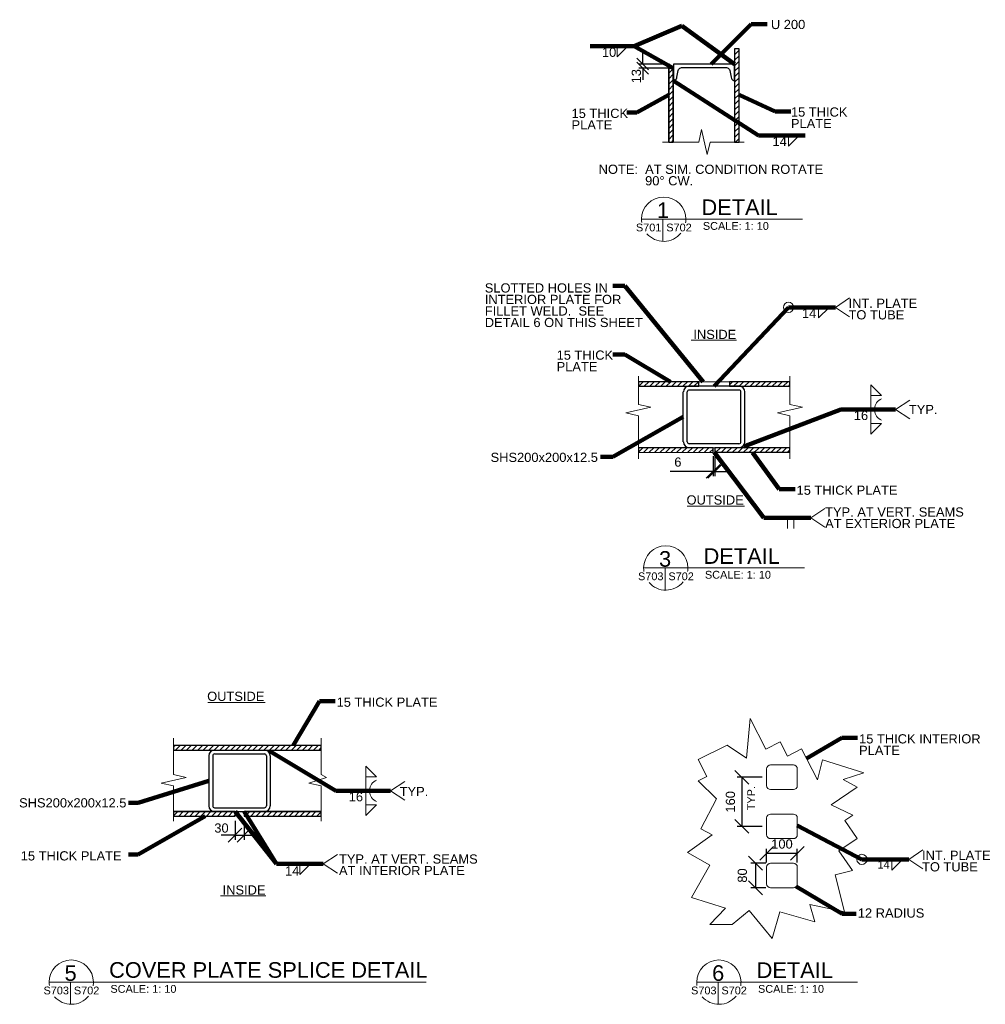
# Model space of a CAD drawing. Header units: inches. Extents: x 436783 to 442937, y 232413 to 236238.
# Tile 1 of 2: x 436783 to 439927, y 232895 to 236102. Entities that reach past the tile are written whole.
import ezdxf

# ---------------------------------------------------------------- set-up
doc = ezdxf.new("R2010")
doc.units = ezdxf.units.IN
doc.header["$MEASUREMENT"] = 0
doc.layers.add('G-ANNO-DIM', color=1, linetype='Continuous', lineweight=0)
doc.layers.add('G-ANNO-TEXT', color=7, linetype='Continuous', lineweight=0)
doc.layers.add('S-BRAC-HORZ', color=7, linetype='Continuous', lineweight=30, true_color=0x0000f0)
doc.layers.add('S-WALL-SHEA', color=7, linetype='Continuous', lineweight=30, true_color=0x005a00)
doc.styles.add('1 10', font='arial.ttf', dxfattribs={"height": 30})
doc.styles.add("3 4 1'-0", font='arial.ttf', dxfattribs={"height": 50.8})
doc.styles.add('Anonym1', font='arial.ttf', dxfattribs={"height": 25.4})
doc.styles.add('SUBTITLE 4.7625', font='romans.shx', dxfattribs={"width": 0.8, "height": 4762.5})
doc.styles.add('TITLE20', font='simplex.shx', dxfattribs={"height": 127000})
doc.dimstyles.new("1 1 2  1'-0", dxfattribs={"dimtxt": 30, "dimasz": 45, "dimexe": 15, "dimexo": 15, "dimgap": 15, "dimtad": 1, "dimdec": 0, "dimzin": 15, "dimdsep": 46, "dimtxsty": '1 10', "dimsah": 1, "dimcen": 0, "dimadec": 4, "dimazin": 3, "dimtfac": 1, "dimtdec": 0, "dimtix": 1, "dimtofl": 0, "dimtmove": 0, "dimatfit": 3, "dimfxl": 1, "dimtolj": 1, "dimtzin": 0, "dimarcsym": 0})

# ---------------------------------------------------------------- blocks, each defined once
blk = doc.blocks.new('_Oblique')
at = {"color": 0, "linetype": 'ByBlock', "lineweight": -2}
blk.add_line((-0.5, -0.5), (0.5, 0.5), dxfattribs=at)
blk = doc.blocks.new('*D17')
at = {"layer": 'Defpoints', "color": 0, "transparency": 16777216}
for p in [(438911.6, 235957.5), (438811.8, 235944), (438911.2, 235944)]:
    blk.add_point(p, dxfattribs=at)
at = {"layer": 'G-ANNO-DIM', "color": 0, "lineweight": -2, "transparency": 16777216}
for p, q in [((438811.8, 235957.5), (438811.8, 235995.6)), ((438898.9, 235957.5), (438799.1, 235957.5)), ((438898.5, 235944), (438799.1, 235944)), ((438811.8, 235944), (438811.8, 235905.9))]:
    blk.add_line(p, q, dxfattribs=at)
at = {"layer": 'G-ANNO-DIM', "color": 0, "lineweight": -2, "transparency": 16777216, "xscale": 38.1, "yscale": 38.1, "zscale": 38.1}
for p, rotation in [((438811.8, 235957.5), 270), ((438811.8, 235944), 90)]:
    blk.add_blockref('_Oblique', p, dxfattribs=dict(at, rotation=rotation))
at = {"layer": 'G-ANNO-DIM', "color": 0, "transparency": 16777216, "insert": (438791, 235917.7), "char_height": 30, "attachment_point": 5, "rotation": 90, "style": '1 10'}
blk.add_mtext('\\A1;{\\C256;13}', dxfattribs=at)
blk = doc.blocks.new('AnonymousCell')
at = {"layer": 'G-ANNO-TEXT'}
for p, q in [((-24.8, 37.5), (49.8, 37.5)), ((-37.5, -29.8), (-37.5, 24.8)), ((62.5, 24.8), (62.5, -29.8)), ((49.8, -42.5), (-24.8, -42.5))]:
    blk.add_line(p, q, dxfattribs=at)
for centre, start, end in [((-24.8, 24.8), 90, 180), ((49.8, 24.8), 0, 90), ((-24.8, -29.8), 180, 270), ((49.8, -29.8), 270, 0)]:
    blk.add_arc(centre, 12.7, start, end, dxfattribs=at)
blk = doc.blocks.new('AnonymousCell1')
at = {"layer": 'G-ANNO-TEXT'}
for p, q in [((-24.8, 37.5), (49.8, 37.5)), ((-37.5, -29.8), (-37.5, 24.8)), ((62.5, 24.8), (62.5, -29.8)), ((49.8, -42.5), (-24.8, -42.5))]:
    blk.add_line(p, q, dxfattribs=at)
for centre, start, end in [((-24.8, 24.8), 90, 180), ((49.8, 24.8), 0, 90), ((-24.8, -29.8), 180, 270), ((49.8, -29.8), 270, 0)]:
    blk.add_arc(centre, 12.7, start, end, dxfattribs=at)
blk = doc.blocks.new('*D21')
at = {"layer": 'Defpoints', "color": 0, "transparency": 16777216}
for p in [(439215.3, 233386.4), (439215.3, 233341.6), (439315.3, 233341.6)]:
    blk.add_point(p, dxfattribs=at)
at = {"layer": 'G-ANNO-DIM', "color": 0, "lineweight": -2, "transparency": 16777216}
for p, q in [((439215.3, 233356.6), (439215.3, 233401.4)), ((439315.3, 233386.4), (439215.3, 233386.4)), ((439315.3, 233356.6), (439315.3, 233401.4))]:
    blk.add_line(p, q, dxfattribs=at)
at = {"layer": 'G-ANNO-DIM', "color": 0, "lineweight": -2, "transparency": 16777216, "xscale": 44.99999999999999, "yscale": 44.99999999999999, "zscale": 44.99999999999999, "rotation": 180}
blk.add_blockref('_Oblique', (439215.3, 233386.4), dxfattribs=at)
at = {"layer": 'G-ANNO-DIM', "color": 0, "lineweight": -2, "transparency": 16777216, "xscale": 44.99999999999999, "yscale": 44.99999999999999, "zscale": 44.99999999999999}
blk.add_blockref('_Oblique', (439315.3, 233386.4), dxfattribs=at)
at = {"layer": 'G-ANNO-DIM', "color": 0, "transparency": 16777216, "insert": (439265.3, 233416.8), "char_height": 30, "attachment_point": 5, "style": '1 10'}
blk.add_mtext('\\A1;100', dxfattribs=at)
blk = doc.blocks.new('*D22')
at = {"layer": 'Defpoints', "color": 0, "transparency": 16777216}
for p in [(439228, 233354.3), (439178.9, 233274.3), (439228, 233274.3)]:
    blk.add_point(p, dxfattribs=at)
at = {"layer": 'G-ANNO-DIM', "color": 0, "lineweight": -2, "transparency": 16777216}
for p, q in [((439213, 233354.3), (439163.9, 233354.3)), ((439178.9, 233354.3), (439178.9, 233274.3)), ((439213, 233274.3), (439163.9, 233274.3))]:
    blk.add_line(p, q, dxfattribs=at)
at = {"layer": 'G-ANNO-DIM', "color": 0, "lineweight": -2, "transparency": 16777216, "xscale": 44.99999999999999, "yscale": 44.99999999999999, "zscale": 44.99999999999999}
for p, rotation in [((439178.9, 233354.3), 90), ((439178.9, 233274.3), 270)]:
    blk.add_blockref('_Oblique', p, dxfattribs=dict(at, rotation=rotation))
at = {"layer": 'G-ANNO-DIM', "color": 0, "transparency": 16777216, "insert": (439136.3, 233314.3), "char_height": 30, "attachment_point": 5, "rotation": 90, "style": '1 10'}
blk.add_mtext('\\A1;80', dxfattribs=at)
blk = doc.blocks.new('AnonymousCell2')
at = {"layer": 'G-ANNO-TEXT'}
for p, q in [((-24.8, 37.5), (49.8, 37.5)), ((-37.5, -29.8), (-37.5, 24.8)), ((62.5, 24.8), (62.5, -29.8)), ((49.8, -42.5), (-24.8, -42.5))]:
    blk.add_line(p, q, dxfattribs=at)
for centre, start, end in [((-24.8, 24.8), 90, 180), ((49.8, 24.8), 0, 90), ((-24.8, -29.8), 180, 270), ((49.8, -29.8), 270, 0)]:
    blk.add_arc(centre, 12.7, start, end, dxfattribs=at)
blk = doc.blocks.new('*D24')
at = {"layer": 'Defpoints', "color": 0, "transparency": 16777216}
for p in [(439215.3, 233634.3), (439134.6, 233474.3), (439215.3, 233474.3)]:
    blk.add_point(p, dxfattribs=at)
at = {"layer": 'G-ANNO-DIM', "color": 0, "lineweight": -2, "transparency": 16777216}
for p, q in [((439200.3, 233634.3), (439119.6, 233634.3)), ((439134.6, 233634.3), (439134.6, 233474.3)), ((439200.3, 233474.3), (439119.6, 233474.3))]:
    blk.add_line(p, q, dxfattribs=at)
at = {"layer": 'G-ANNO-DIM', "color": 0, "lineweight": -2, "transparency": 16777216, "xscale": 44.99999999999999, "yscale": 44.99999999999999, "zscale": 44.99999999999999}
for p, rotation in [((439134.6, 233634.3), 90), ((439134.6, 233474.3), 270)]:
    blk.add_blockref('_Oblique', p, dxfattribs=dict(at, rotation=rotation))
at = {"layer": 'G-ANNO-DIM', "color": 0, "transparency": 16777216, "insert": (439097.5, 233554.3), "char_height": 30, "attachment_point": 5, "rotation": 90, "style": '1 10'}
blk.add_mtext('\\A1;160', dxfattribs=at)
blk = doc.blocks.new('*D28')
at = {"layer": 'Defpoints', "color": 0, "transparency": 16777216}
for p in [(439041.2, 234695), (439046.8, 234695), (439046.8, 234630.5)]:
    blk.add_point(p, dxfattribs=at)
at = {"layer": 'G-ANNO-DIM', "color": 0, "lineweight": -2, "transparency": 16777216}
for p, q in [((439041.2, 234680), (439041.2, 234615.5)), ((439046.8, 234680), (439046.8, 234615.5)), ((439041.2, 234630.5), (438901.4, 234630.5)), ((439046.8, 234630.5), (439091.8, 234630.5))]:
    blk.add_line(p, q, dxfattribs=at)
at = {"layer": 'G-ANNO-DIM', "color": 0, "lineweight": -2, "transparency": 16777216, "xscale": 45, "yscale": 45, "zscale": 45}
blk.add_blockref('_Oblique', (439041.2, 234630.5), dxfattribs=at)
at = {"layer": 'G-ANNO-DIM', "color": 0, "lineweight": -2, "transparency": 16777216, "xscale": 45, "yscale": 45, "zscale": 45, "rotation": 180}
blk.add_blockref('_Oblique', (439046.8, 234630.5), dxfattribs=at)
at = {"layer": 'G-ANNO-DIM', "color": 0, "transparency": 16777216, "insert": (438926.3, 234660.8), "char_height": 30, "attachment_point": 5, "style": '1 10'}
blk.add_mtext('\\A1;6', dxfattribs=at)
blk = doc.blocks.new('*D29')
at = {"layer": 'Defpoints', "color": 0, "transparency": 16777216}
for p in [(437484.1, 233507.9), (437513.6, 233507.9), (437513.6, 233445.5)]:
    blk.add_point(p, dxfattribs=at)
at = {"layer": 'G-ANNO-DIM', "color": 0, "lineweight": -2, "transparency": 16777216}
for p, q in [((437484.1, 233492.9), (437484.1, 233430.5)), ((437513.6, 233492.9), (437513.6, 233430.5)), ((437484.1, 233445.5), (437439.1, 233445.5)), ((437484.1, 233445.5), (437513.6, 233445.5)), ((437513.6, 233445.5), (437558.6, 233445.5))]:
    blk.add_line(p, q, dxfattribs=at)
at = {"layer": 'G-ANNO-DIM', "color": 0, "lineweight": -2, "transparency": 16777216, "xscale": 45, "yscale": 45, "zscale": 45}
blk.add_blockref('_Oblique', (437484.1, 233445.5), dxfattribs=at)
at = {"layer": 'G-ANNO-DIM', "color": 0, "lineweight": -2, "transparency": 16777216, "xscale": 45, "yscale": 45, "zscale": 45, "rotation": 180}
blk.add_blockref('_Oblique', (437513.6, 233445.5), dxfattribs=at)
at = {"layer": 'G-ANNO-DIM', "color": 0, "transparency": 16777216, "insert": (437440, 233468.8), "char_height": 30, "attachment_point": 5, "style": '1 10'}
blk.add_mtext('\\A1;30', dxfattribs=at)
blk = doc.blocks.new('AnonymousCell3')
at = {"layer": 'G-ANNO-TEXT'}
for p, q in [((-17.3, 17.3), (-17.3, -17.3)), ((-5.2, 17.3), (-5.2, 13.6))]:
    blk.add_line(p, q, dxfattribs=at)
at = {"layer": 'G-ANNO-TEXT', "extrusion": (0, 0, -1)}
blk.add_arc((-29.5, 15.1), 34.6, 290.5526, 0, dxfattribs=at)
blk = doc.blocks.new('AnonymousCell4')
at = {"layer": 'G-ANNO-TEXT'}
for p, q in [((-17.3, -17.3), (-17.3, 17.3)), ((-5.2, -17.3), (-5.2, -13.6))]:
    blk.add_line(p, q, dxfattribs=at)
blk.add_arc((29.5, -15.1), 34.6, 110.5526, 180, dxfattribs=at)
blk = doc.blocks.new('AnonymousCell5')
at = {"layer": 'G-ANNO-TEXT'}
for p, q in [((-17.3, 17.3), (-17.3, -17.3)), ((-5.2, 17.3), (-5.2, 13.6))]:
    blk.add_line(p, q, dxfattribs=at)
at = {"layer": 'G-ANNO-TEXT', "extrusion": (0, 0, -1)}
blk.add_arc((-29.5, 15.1), 34.6, 290.5526, 0, dxfattribs=at)
blk = doc.blocks.new('AnonymousCell6')
at = {"layer": 'G-ANNO-TEXT'}
for p, q in [((-17.3, -17.3), (-17.3, 17.3)), ((-5.2, -17.3), (-5.2, -13.6))]:
    blk.add_line(p, q, dxfattribs=at)
blk.add_arc((29.5, -15.1), 34.6, 110.5526, 180, dxfattribs=at)

msp = doc.modelspace()

# ---------------------------------------------------------------- hatches: boundary and pattern name
at = {"layer": 'S-WALL-SHEA'}
h = msp.add_hatch(dxfattribs=at)
h.set_pattern_fill('USER', color=256, scale=12.7, angle=45, style=0, pattern_type=0)
h.set_pattern_definition([(45, (439115.815, 235741.002), (-8.98026, 8.98026), [])])
h.paths.add_polyline_path([(439125.7, 235703.4), (439125.7, 236007), (439111.1, 236007), (439111.1, 235903.1), (439111.1, 235703.4)])
h = msp.add_hatch(dxfattribs=at)
h.set_pattern_fill('USER', color=256, scale=12.7, angle=45, style=0, pattern_type=0)
h.set_pattern_definition([(45, (438901.051, 235752.217), (-8.98026, 8.98026), [])])
h.paths.add_polyline_path([(438911.2, 235703.4), (438911.2, 235944), (438896.6, 235944), (438896.6, 235703.4)])
h = msp.add_hatch(dxfattribs=at)
h.set_pattern_fill('USER', color=256, scale=12.7, angle=45, style=0, pattern_type=0)
h.set_pattern_definition([(45, (438785.755, 234913.012), (-8.98026, 8.98026), [])])
h.paths.add_polyline_path([(438797.8, 234908.1), (438960.7, 234908.1), (438962.9, 234908.1), (438994.4, 234908.1), (438994.4, 234922.8), (438797.8, 234922.8)])
h = msp.add_hatch(dxfattribs=at)
h.set_pattern_fill('USER', color=256, scale=12.7, angle=45, style=0, pattern_type=0)
h.set_pattern_definition([(45, (438967.558, 234911.667), (-8.98026, 8.98026), [])])
h.paths.add_polyline_path([(439291.3, 234922.8), (439094, 234922.8), (439094, 234908.1), (439125.2, 234908.1), (439127.7, 234908.1), (439291.3, 234908.1)])
h = msp.add_hatch(dxfattribs=at)
h.set_pattern_fill('USER', color=256, scale=12.7, angle=45, style=0, pattern_type=0)
h.set_pattern_definition([(45, (438882.629, 234688.617), (-8.9803, 8.9803), [])])
h.paths.add_polyline_path([(438797.8, 234692.6), (439041.1, 234693), (439041.1, 234707.7), (438962.9, 234707.7), (438960.5, 234707.7), (438797.8, 234707.7)])
h = msp.add_hatch(dxfattribs=at)
h.set_pattern_fill('USER', color=256, scale=12.7, angle=45, style=0, pattern_type=0)
h.set_pattern_definition([(45, (439080.828, 234687.625), (-8.98026, 8.98026), [])])
h.paths.add_polyline_path([(439291.3, 234707.7), (439127.5, 234707.7), (439125.2, 234707.7), (439046.7, 234707.7), (439046.7, 234693), (439291.3, 234693)])
h = msp.add_hatch(dxfattribs=at)
h.set_pattern_fill('USER', color=256, scale=12.7, angle=45, style=0, pattern_type=0)
h.set_pattern_definition([(45, (437376.408, 233718.858), (-8.98026, 8.98026), [])])
h.paths.add_polyline_path([(437283.9, 233723), (437764.9, 233723), (437764.9, 233738.1), (437283.9, 233738.1)])
h = msp.add_hatch(dxfattribs=at)
h.set_pattern_fill('USER', color=256, scale=12.7, angle=45, style=0, pattern_type=0)
h.set_pattern_definition([(45, (437368.782, 233503.895), (-8.9803, 8.9803), [])])
h.paths.add_polyline_path([(437283.9, 233507.9), (437484.1, 233507.9), (437484.1, 233522.6), (437417.9, 233522.6), (437415.4, 233522.6), (437283.9, 233522.6)])
h = msp.add_hatch(dxfattribs=at)
h.set_pattern_fill('USER', color=256, scale=12.7, angle=45, style=0, pattern_type=0)
h.set_pattern_definition([(45, (437547.776, 233502.55), (-8.98026, 8.98026), [])])
h.paths.add_polyline_path([(437764.9, 233522.6), (437582.4, 233522.6), (437580.2, 233522.6), (437513.7, 233522.6), (437513.7, 233507.9), (437764.9, 233507.9)])

# ---------------------------------------------------------------- linework, layer by layer
at = {"layer": 'G-ANNO-DIM'}
for p, q in [((438969.8, 235057.9), (439117.6, 235057.9)), ((438956.3, 234517.1), (439143, 234517.1)), ((439283.8, 234479.6), (439283.8, 234445)), ((439304, 234479.6), (439304, 234445)), ((437395.3, 233877.4), (437582, 233877.4)), ((437436.8, 233248.3), (437584.5, 233248.3))]:
    msp.add_line(p, q, dxfattribs=at)
at = {"layer": 'G-ANNO-DIM', "flags": 128}
msp.add_lwpolyline([(439087.3, 233739.1), (438992.9, 233691.9), (439020.5, 233636.9), (438992.2, 233622.7), (439051.9, 233564.1), (439000.8, 233465.8), (439037.7, 233446.6), (438957.6, 233389.1), (439030.3, 233347.8), (438970.4, 233242.4), (439081.4, 233208.2), (439030.3, 233155.1), (439103, 233155.1), (439158, 233200.3), (439233, 233109.1), (439258.2, 233196.4), (439372.8, 233163.3), (439356.5, 233220), (439468.5, 233196.4), (439439, 233316.3), (439495.4, 233330.2), (439450.8, 233395), (439510, 233434.6), (439470.3, 233493.8), (439495.6, 233510.7), (439425.3, 233544.4), (439509.8, 233601.5), (439464.6, 233627), (439531.4, 233648.7), (439397.2, 233691.6), (439381.4, 233625.9), (439329, 233727.3), (439282.9, 233703.5), (439259.1, 233749.6), (439213.1, 233725.8), (439161.7, 233825.3), (439149.4, 233697), (439087.3, 233739.1)], dxfattribs=at)
at = {"layer": 'G-ANNO-TEXT'}
for p, q in [((438911.6, 235703.4), (438911.6, 235957.5)), ((438911.6, 235957.5), (439111.1, 235957.5)), ((438941, 235946.1), (439081.9, 235946.1)), ((439111.1, 235703.4), (439111.1, 235957.5)), ((438923.2, 235914.6), (438927, 235936.5)), ((439099.7, 235914.6), (439095.8, 235936.5)), ((438877.8, 235452.1), (438877.8, 235379.9)), ((439439.1, 235164.9), (439485.1, 235195.4)), ((439439.1, 235164.9), (439485.1, 235134.3)), ((439291.3, 234922.8), (438797.8, 234922.8)), ((439291.3, 234908.1), (438797.8, 234908.1)), ((439555, 234878.1), (439589.6, 234878.1)), ((439555, 234878.1), (439555, 234866.8)), ((439635.5, 234832.2), (439681.6, 234862.7)), ((439635.5, 234832.2), (439681.6, 234801.7)), ((439555, 234786.3), (439555, 234797.6)), ((439555, 234786.3), (439589.6, 234786.3)), ((439291.3, 234707.7), (438797.8, 234707.7)), ((439359, 234479.6), (439405.1, 234510.1)), ((439359, 234479.6), (439405.1, 234449.1)), ((438884.7, 234315.9), (438884.7, 234243.7)), ((437283.9, 233738.1), (437764.9, 233738.1)), ((437283.9, 233723), (437764.9, 233723)), ((437910.2, 233636), (437944.8, 233636)), ((437910.2, 233636), (437910.2, 233624.8)), ((437990.7, 233590.2), (438036.8, 233620.7)), ((437990.7, 233590.2), (438036.8, 233559.7)), ((437910.2, 233544.3), (437910.2, 233555.5)), ((437910.2, 233544.3), (437944.8, 233544.3)), ((437283.9, 233522.6), (437764.9, 233522.6)), ((437484.1, 233522.6), (437484.1, 233507.9)), ((437513.7, 233522.6), (437513.7, 233507.9)), ((437283.9, 233507.9), (437484.1, 233507.9)), ((437771.7, 233352.4), (437817.8, 233383)), ((439678.3, 233366.8), (439724.4, 233397.4)), ((437771.7, 233352.4), (437817.8, 233321.9)), ((439678.3, 233366.8), (439724.4, 233336.3)), ((436948.7, 232966.9), (436948.7, 232894.8)), ((439057.5, 232966.9), (439057.5, 232894.8))]:
    msp.add_line(p, q, dxfattribs=at)
at = {"layer": 'G-ANNO-TEXT', "linetype": 'Continuous', "lineweight": 13}
for p, q in [((438807.9, 235452.1), (439331.8, 235452.1)), ((438814.7, 234315.9), (439338.6, 234315.9)), ((436878.7, 232966.9), (438107.1, 232966.9)), ((438987.5, 232966.9), (439511.4, 232966.9))]:
    msp.add_line(p, q, dxfattribs=at)
at = {"layer": 'G-ANNO-TEXT', "flags": 128}
for points in [[(438729.1, 236015.2), (438729.1, 235980.5), (438763.7, 236015.2)], [(438876.5, 235703.4), (438915.8, 235703.4), (438994.2, 235703.4), (439003.4, 235744), (439021.9, 235662.7), (439031.1, 235703.4), (439142.2, 235703.4)], [(439286.2, 235724.8), (439286.2, 235690.1), (439320.9, 235724.8)], [(439384.1, 235164.9), (439384.1, 235130.2), (439418.7, 235164.9)], [(438797.8, 234671.5), (438797.8, 234711.8), (438797.8, 234811.8), (438757.2, 234821), (438838.4, 234839.5), (438797.8, 234848.7), (438797.8, 234941.2)], [(439291.3, 234671.5), (439291.3, 234711.8), (439291.3, 234811.8), (439250.6, 234821), (439331.9, 234839.5), (439291.3, 234848.7), (439291.3, 234941.2)], [(439555, 234786.3), (439555, 234751.7), (439589.6, 234786.3)], [(437283.9, 233761.2), (437283.9, 233718.9), (437283.9, 233643), (437324.6, 233633.7), (437243.3, 233615.2), (437283.9, 233606), (437283.9, 233491.5)], [(437764.9, 233761.2), (437764.9, 233718.9), (437764.9, 233643), (437781.5, 233633.7), (437724.2, 233615.2), (437764.9, 233606), (437764.9, 233491.5)], [(437910.2, 233544.3), (437910.2, 233509.7), (437944.8, 233544.3)], [(437695.5, 233352.4), (437695.5, 233317.8), (437730.1, 233352.4)], [(439623.3, 233366.8), (439623.3, 233332.2), (439658, 233366.8)]]:
    msp.add_lwpolyline(points, dxfattribs=at)
at = {"layer": 'G-ANNO-TEXT', "extrusion": (0, 0, -1), "flags": 128}
for points in [[(-439111.1, 235703.4), (-439111.1, 236007), (-439125.7, 236007), (-439125.7, 235703.4)], [(-439555, 234878.1), (-439555, 234912.7), (-439589.6, 234878.1)], [(-437910.2, 233636), (-437910.2, 233670.7), (-437944.8, 233636)]]:
    msp.add_lwpolyline(points, dxfattribs=at)
at = {"layer": 'G-ANNO-TEXT'}
for centre in [(439286.5, 235164.9), (439525.8, 233366.8)]:
    msp.add_circle(centre, 16.6, dxfattribs=at)
for centre, radius, start, end in [((438940.2, 235932.3), 13.8, 86.7508, 162.1597), ((439082.7, 235932.3), 13.8, 17.8403, 93.2492), ((438910.8, 235915.5), 12.4, 273.6901, 355.8051), ((439112, 235915.5), 12.4, 184.1949, 266.3099)]:
    msp.add_arc(centre, radius, start, end, dxfattribs=at)
at = {"layer": 'G-ANNO-TEXT', "linetype": 'Continuous', "lineweight": 0}
for centre, start, end in [((438880.1, 235452.1), 0, 180), ((438880.1, 235452.1), 180, 188.8692), ((438880.1, 235452.1), 350.5695, 0), ((438880.1, 235452.1), 220.9285, 321.0245), ((438886.9, 234315.9), 0, 180), ((438886.9, 234315.9), 180, 188.8692), ((438886.9, 234315.9), 350.5695, 0), ((438886.9, 234315.9), 220.9285, 321.0245), ((436950.9, 232966.9), 0, 180), ((439059.7, 232966.9), 0, 180), ((436950.9, 232966.9), 180, 188.8692), ((436950.9, 232966.9), 350.5695, 0), ((439059.7, 232966.9), 180, 188.8692), ((439059.7, 232966.9), 350.5695, 0), ((436950.9, 232966.9), 220.9285, 321.0245), ((439059.7, 232966.9), 220.9285, 321.0245)]:
    msp.add_arc(centre, 72.2, start, end, dxfattribs=at)
at = {"layer": 'G-ANNO-TEXT'}
for points in [[(438797.8, 234922.8), (439291.3, 234922.8)], [(439291.3, 234908.1), (438797.8, 234908.1)], [(439291.3, 234707.7), (438797.8, 234707.7)]]:
    msp.add_open_spline(points, degree=1, dxfattribs=at)
at = {"layer": 'S-BRAC-HORZ'}
for p, q in [((438944, 234726.9), (438944, 234889.2)), ((438956.8, 234726.9), (438956.8, 234889.2)), ((439125.2, 234908.1), (438962.9, 234908.1)), ((439125.2, 234895.6), (438962.9, 234895.6)), ((439131.6, 234726.9), (439131.6, 234889.2)), ((439144.4, 234726.9), (439144.4, 234889.2)), ((439125.2, 234720.5), (438962.9, 234720.5)), ((437398.7, 233703.8), (437398.7, 233541.5)), ((437411.5, 233703.8), (437411.5, 233541.5)), ((437417.9, 233722.7), (437580.2, 233722.7)), ((437417.9, 233710.2), (437580.2, 233710.2)), ((437586.3, 233703.8), (437586.3, 233541.5)), ((437599.1, 233703.8), (437599.1, 233541.5)), ((437417.9, 233535.1), (437580.2, 233535.1)), ((437417.9, 233522.6), (437580.2, 233522.6))]:
    msp.add_line(p, q, dxfattribs=at)
at = {"layer": 'S-BRAC-HORZ', "flags": 128}
msp.add_lwpolyline([(438911.6, 235903.1), (438915.8, 235904.1), (438918.5, 235905.7), (438921.3, 235908.8), (438922.7, 235911.8), (438923.2, 235914.6), (438927, 235936.5), (438928.4, 235939.5), (438931.1, 235942.6), (438933.2, 235944.2), (438935.6, 235945.3), (438938.2, 235946), (438941, 235946.1), (439081.9, 235946.1), (439085.1, 235945.9), (439088.1, 235945), (439090.3, 235943.8), (439092.5, 235942), (439094.2, 235939.9), (439095.8, 235936.5), (439099.7, 235914.6), (439100.6, 235910.6), (439102.3, 235907.8), (439104, 235906), (439105.6, 235904.8), (439107.1, 235904.1), (439111, 235903.1), (439111.1, 235957.5), (438911.6, 235957.5), (438911.6, 235903.1)], dxfattribs=at)
at = {"layer": 'S-BRAC-HORZ'}
for centre, radius, start, end in [((438963.1, 234889.2), 19, 90, 180), ((438963.1, 234889.2), 6.35, 90, 180), ((439125.3, 234889.2), 19, 0, 90), ((439125.3, 234889.2), 6.35, 0, 90), ((438963.1, 234727), 19, 180, 270), ((438963.1, 234727), 6.35, 180, 270), ((439125.3, 234727), 19, 270, 0), ((439125.3, 234727), 6.35, 270, 0), ((437417.8, 233703.8), 19, 90, 180), ((437417.8, 233703.8), 6.35, 90, 180), ((437580, 233703.8), 19, 0, 90), ((437580, 233703.8), 6.35, 0, 90), ((437417.8, 233541.5), 19, 180, 270), ((437417.8, 233541.5), 6.35, 180, 270), ((437580, 233541.5), 19, 270, 0), ((437580, 233541.5), 6.35, 270, 0)]:
    msp.add_arc(centre, radius, start, end, dxfattribs=at)
at = {"layer": 'S-WALL-SHEA'}
msp.add_line((437513.6, 233507.9), (437764.9, 233507.9), dxfattribs=at)
at = {"layer": 'S-WALL-SHEA', "flags": 128}
for points in [[(439125.7, 235703.4), (439125.7, 236007), (439111.1, 236007), (439111.1, 235903.1), (439111.1, 235703.4), (439125.7, 235703.4)], [(438911.2, 235703.4), (438911.2, 235944), (438896.6, 235944), (438896.6, 235703.4), (438911.2, 235703.4)], [(438797.8, 234908.1), (438960.7, 234908.1), (438962.9, 234908.1), (438994.4, 234908.1), (438994.4, 234922.8), (438797.8, 234922.8), (438797.8, 234908.1)], [(439291.3, 234922.8), (439094, 234922.8), (439094, 234908.1), (439125.2, 234908.1), (439127.7, 234908.1), (439291.3, 234908.1), (439291.3, 234922.8)], [(438797.8, 234692.6), (439041.1, 234693), (439041.1, 234707.7), (438962.9, 234707.7), (438960.5, 234707.7), (438797.8, 234707.7), (438797.8, 234692.6)], [(439291.3, 234707.7), (439127.5, 234707.7), (439125.2, 234707.7), (439046.7, 234707.7), (439046.7, 234693), (439291.3, 234693), (439291.3, 234707.7)], [(437283.9, 233723), (437764.9, 233723), (437764.9, 233738.1), (437283.9, 233738.1), (437283.9, 233723)], [(437283.9, 233507.9), (437484.1, 233507.9), (437484.1, 233522.6), (437417.9, 233522.6), (437415.4, 233522.6), (437283.9, 233522.6), (437283.9, 233507.9)], [(437764.9, 233522.6), (437582.4, 233522.6), (437580.2, 233522.6), (437513.7, 233522.6), (437513.7, 233507.9), (437764.9, 233507.9), (437764.9, 233522.6)]]:
    msp.add_lwpolyline(points, dxfattribs=at)
at = {"layer": 'S-WALL-SHEA', "extrusion": (0, 0, -1), "flags": 128}
msp.add_lwpolyline([(-438896.6, 235703.4), (-438896.6, 235944), (-438911.2, 235944), (-438911.2, 235703.4)], dxfattribs=at)
at = {"layer": 'S-WALL-SHEA'}
for points in [[(437764.9, 233738.1), (437283.9, 233738.1)], [(437283.9, 233723), (437764.9, 233723)], [(437283.9, 233522.6), (437764.9, 233522.6)]]:
    msp.add_open_spline(points, degree=1, dxfattribs=at)

# ---------------------------------------------------------------- block references
at = {"color": 7, "linetype": 'Continuous', "lineweight": 0}
for name, p in [('AnonymousCell4', (439572.3, 234849.5)), ('AnonymousCell3', (439572.3, 234814.9)), ('AnonymousCell2', (439252.8, 233636.8)), ('AnonymousCell6', (437927.5, 233607.5)), ('AnonymousCell5', (437927.5, 233572.9)), ('AnonymousCell', (439252.8, 233476.8)), ('AnonymousCell1', (439252.8, 233316.8))]:
    msp.add_blockref(name, p, dxfattribs=at)

# ---------------------------------------------------------------- texts
at = {"layer": 'G-ANNO-DIM', "color": 7, "attachment_point": 1}
for s, insert, char_height, line_spacing_factor, style in [('U 200', (439229.3, 236101.3), 30, 0.75, '1 10'), ('10', (438679, 236010.8), 30, 0.75, '1 10'), ('15 THICK\\PPLATE', (438580.1, 235811.7), 30, 0.75, '1 10'), ('15 THICK\\PPLATE', (439294.5, 235816.1), 30, 0.75, '1 10'), ('14', (439234.5, 235720.4), 30, 0.75, '1 10'), ('NOTE:  AT SIM. CONDITION ROTATE\\P             90° CW.', (438668.3, 235629.7), 30, 0.75, '1 10'), ('INT. PLATE\\PTO TUBE', (439482.1, 235193.1), 30, 0.75, '1 10'), ('14', (439330.4, 235160.5), 30, 0.75, '1 10'), ('INSIDE', (438976.7, 235091.7), 30, 0.75, '1 10'), ('15 THICK\\PPLATE', (438531.4, 235024.3), 30, 0.75, '1 10'), ('16', (439499.2, 234827.8), 30, 0.75, '1 10'), ('TYP.', (439678.6, 234847.1), 30, 0.75, '1 10'), ('SHS200x200x12.5', (438316.4, 234691.3), 30, 0.75, '1 10'), ('15 THICK PLATE', (439312.9, 234584.4), 30, 0.75, '1 10'), ('OUTSIDE', (438954.5, 234552.6), 30, 0.75, '1 10'), ('TYP. AT VERT. SEAMS\\PAT EXTERIOR PLATE', (439405.8, 234513.3), 30, 0.75, '1 10'), ('OUTSIDE', (437393.5, 233913), 30, 0.75, '1 10'), ('15 THICK PLATE', (437815, 233893.9), 30, 0.75, '1 10'), ('15 THICK INTERIOR\\PPLATE', (439516.4, 233774.4), 30, 0.75, '1 10'), ('16', (437854.4, 233585.8), 30, 0.75, '1 10'), ('TYP.', (438020.3, 233603), 30, 0.75, '1 10'), ('SHS200x200x12.5', (436781, 233566), 30, 0.75, '1 10'), ('15 THICK PLATE', (436786.4, 233393.3), 30, 0.75, '1 10'), ('TYP. AT VERT. SEAMS\\PAT INTERIOR PLATE', (437822.7, 233383), 30, 0.75, '1 10'), ('INT. PLATE\\PTO TUBE', (439721.4, 233395.1), 30, 0.75, '1 10'), ('14', (439576.3, 233362.5), 25.4, 0.777165, 'Anonym1'), ('14', (437646.9, 233344.3), 30, 0.75, '1 10'), ('INSIDE', (437443.7, 233282.1), 30, 0.75, '1 10'), ('12 RADIUS', (439512.3, 233207.1), 30, 0.75, '1 10')]:
    msp.add_mtext(s, dxfattribs=dict(at, insert=insert, char_height=char_height, line_spacing_factor=line_spacing_factor, style=style))
at = {"layer": 'G-ANNO-DIM', "color": 7, "insert": (438297.5, 235243.2), "char_height": 30, "width": 521.217, "attachment_point": 1, "line_spacing_factor": 0.75, "style": '1 10'}
msp.add_mtext('SLOTTED HOLES IN INTERIOR PLATE FOR FILLET WELD.  SEE DETAIL 6 ON THIS SHEET', dxfattribs=at)
at = {"layer": 'G-ANNO-DIM', "color": 7, "insert": (439152.2, 233526.7), "char_height": 25.4, "attachment_point": 1, "rotation": 90, "line_spacing_factor": 0.777165, "style": 'Anonym1'}
msp.add_mtext('TYP.', dxfattribs=at)
at = {"layer": 'G-ANNO-TEXT', "linetype": 'Continuous', "lineweight": 0, "char_height": 50.8, "attachment_point": 5, "style": 'TITLE20'}
for s, insert in [('{\\fArial|b0|i0|c0|p34;\\C256;1}', (438877.8, 235481.3)), ('{\\fArial|b0|i0|c0|p34;\\C256;3}', (438884.7, 234345.1)), ('{\\fArial|b0|i0|c0|p34;\\C256;5}', (436948.7, 232996.2)), ('{\\fArial|b0|i0|c0|p34;\\C256;6}', (439057.5, 232996.2))]:
    msp.add_mtext(s, dxfattribs=dict(at, insert=insert))
at = {"layer": 'G-ANNO-TEXT', "linetype": 'Continuous', "lineweight": 13, "char_height": 50.8, "attachment_point": 7, "style": 'SUBTITLE 4.7625'}
for s, insert in [('{\\fArial|b0|i0|c0|p34;\\W1;\\C256;DETAIL}', (439003.1, 235465.6)), ('{\\fArial|b0|i0|c0|p34;\\W1;\\C256;DETAIL}', (439010, 234329.4)), ('{\\fArial|b0|i0|c0|p34;\\W1;\\C256;COVER PLATE SPLICE DETAIL}', (437074, 232980.5)), ('{\\fArial|b0|i0|c0|p34;\\W1;\\C256;DETAIL}', (439182.7, 232980.5))]:
    msp.add_mtext(s, dxfattribs=dict(at, insert=insert))
at = {"layer": 'G-ANNO-TEXT', "color": 7, "linetype": 'Continuous', "lineweight": 0, "char_height": 25.4, "attachment_point": 1, "line_spacing_factor": 0.8, "style": "3 4 1'-0"}
for s, insert in [('S701', (438789.7, 235437.7)), ('S702', (438888.5, 235437.7)), ('SCALE: 1: 10', (439007.6, 235442.8)), ('S703', (438796.5, 234301.5)), ('S702', (438895.4, 234301.5)), ('SCALE: 1: 10', (439014.4, 234306.6)), ('S703', (436860.5, 232952.5)), ('S702', (436959.4, 232952.5)), ('SCALE: 1: 10', (437078.4, 232957.7)), ('S703', (438969.3, 232952.5)), ('S702', (439068.1, 232952.5)), ('SCALE: 1: 10', (439187.2, 232957.7))]:
    msp.add_mtext(s, dxfattribs=dict(at, insert=insert))

# ---------------------------------------------------------------- dimensions: what is measured, and where the dimension line sits
at = {"layer": 'G-ANNO-DIM'}
dim = msp.add_linear_dim(base=(438811.822, 235944.0037), p1=(438911.6036, 235957.453), p2=(438911.1972, 235944.0037), angle=270, text='{\\C256;<>}', dimstyle="1 1 2  1'-0", override={"dimtxt": 25.4, "dimasz": 38.1, "dimexe": 12.7, "dimexo": 12.7, "dimgap": 12.7, "dimblk1": 'Oblique', "dimblk2": 'Oblique', "dimtmove": 2, "dimfrac": 2}, dxfattribs=at)
dim.commit()
dim.dimension.update_dxf_attribs({"geometry": '*D17', "text_midpoint": (438790.9518, 235917.6654), "dimtype": 160, "text_rotation": 90})
for base, p1, p2, override, picture, middle in [((439046.8, 234630.5), (439041.2, 234695), (439046.8, 234695), {"dimscale": 1, "dimtxt": 30, "dimasz": 45, "dimexe": 15, "dimexo": 15, "dimgap": 15, "dimtad": 1, "dimtih": 0, "dimtoh": 0, "dimlfac": 1, "dimblk1": 'Oblique', "dimblk2": 'Oblique', "dimsah": 1, "dimcen": 0, "dimse1": 0, "dimse2": 0, "dimtol": 0, "dimtfac": 1, "dimtix": 1, "dimtofl": 0, "dimatfit": 3, "dimfrac": 2}, '*D28', (438926.3, 234630.5)), ((437513.5802, 233445.4528), (437484.0674, 233507.9238), (437513.5802, 233507.9238), {"dimblk1": 'Oblique', "dimblk2": 'Oblique', "dimtofl": 1, "dimtmove": 2, "dimfrac": 2}, '*D29', (437440.0132, 233468.8395))]:
    dim = msp.add_linear_dim(base=base, p1=p1, p2=p2, dimstyle="1 1 2  1'-0", override=override, dxfattribs=at)
    dim.commit()
    dim.dimension.update_dxf_attribs({"geometry": picture, "text_midpoint": middle, "dimtype": 160})
for base, p1, p2, picture, middle in [((439134.6, 233474.3), (439215.3, 233634.3), (439215.3, 233474.3), '*D24', (439097.5, 233554.3)), ((439178.9, 233274.3), (439228, 233354.3), (439228, 233274.3), '*D22', (439136.3, 233314.3))]:
    dim = msp.add_linear_dim(base=base, p1=p1, p2=p2, angle=90, dimstyle="1 1 2  1'-0", override={"dimasz": 45, "dimexe": 15, "dimexo": 15, "dimgap": 15, "dimblk1": 'Oblique', "dimblk2": 'Oblique', "dimtmove": 2, "dimfrac": 2}, dxfattribs=at)
    dim.commit()
    dim.dimension.update_dxf_attribs({"geometry": picture, "text_midpoint": middle, "dimtype": 160, "text_rotation": 270})
dim = msp.add_linear_dim(base=(439215.3, 233386.4), p1=(439315.3, 233341.6), p2=(439215.3, 233341.6), dimstyle="1 1 2  1'-0", override={"dimscale": 1, "dimtxt": 30, "dimasz": 45, "dimexe": 15, "dimexo": 15, "dimgap": 15, "dimtad": 1, "dimjust": 0, "dimtih": 0, "dimtoh": 0, "dimlfac": 1, "dimblk1": 'Oblique', "dimblk2": 'Oblique', "dimsah": 1, "dimcen": 0, "dimse1": 0, "dimse2": 0, "dimtol": 0, "dimtfac": 1, "dimtix": 1, "dimtofl": 0, "dimatfit": 3, "dimfrac": 2}, dxfattribs=at)
dim.commit()
dim.dimension.update_dxf_attribs({"geometry": '*D21', "text_midpoint": (439265.3, 233416.8)})

# ---------------------------------------------------------------- leaders
at = {"layer": 'G-ANNO-TEXT'}
for points in [[(439111.1, 235957.5), (438939.4, 236081.4), (438784.4, 236015.2)], [(439034.9, 235957.5), (439165.5, 236087.8), (439216.8, 236087.8)], [(438911.2, 235944), (438784.4, 236015.2), (438640.6, 236015.2)], [(438911.6, 235903.1), (439188.7, 235724.8), (439341.2, 235724.8)], [(438896.6, 235857.6), (438793, 235799.8), (438760.4, 235799.8)], [(439125.7, 235857.6), (439242.9, 235802.8), (439294.2, 235802.8)], [(439008.9, 234922.8), (438754.1, 235234.5), (438714.1, 235234.5)], [(439044.5, 234908.1), (439286.5, 235164.9), (439439.1, 235164.9)], [(438902.4, 234922.8), (438754.1, 235011.3), (438714.1, 235011.3)], [(439140.6, 234711.2), (439457.5, 234832.2), (439635.5, 234832.2)], [(438944, 234808.1), (438714.3, 234678.3), (438674.3, 234678.3)], [(439044.2, 234693.4), (439206.5, 234479.6), (439359, 234479.6)], [(439169.7, 234692.6), (439256.6, 234572.4), (439307.9, 234572.4)], [(437673.8, 233738.1), (437758.7, 233881.9), (437810, 233881.9)], [(439345.2, 233695.8), (439460, 233762.4), (439511.3, 233762.4)], [(437595.7, 233720.6), (437812.7, 233590.2), (437990.7, 233590.2)], [(437398.7, 233622.7), (437169, 233551.4), (437137.3, 233551.4)], [(437484.1, 233522.6), (437619.2, 233352.4), (437771.7, 233352.4)], [(437513.7, 233522.6), (437619.2, 233352.4)], [(437386.5, 233507.9), (437169, 233382.6), (437137.3, 233382.6)], [(439315.3, 233476.8), (439525.8, 233366.8), (439678.3, 233366.8)], [(439311.5, 233278), (439461.3, 233189.8), (439507.4, 233189.8)]]:
    msp.add_leader(points, dimstyle="1 1 2  1'-0", override={"dimscale": 1, "dimtxt": 25.4, "dimasz": 38.1, "dimgap": 12.7, "dimtad": 1, "dimclrd": 0, "dimlwd": 65534}, dxfattribs=at)

doc.saveas('drawing.dxf')
